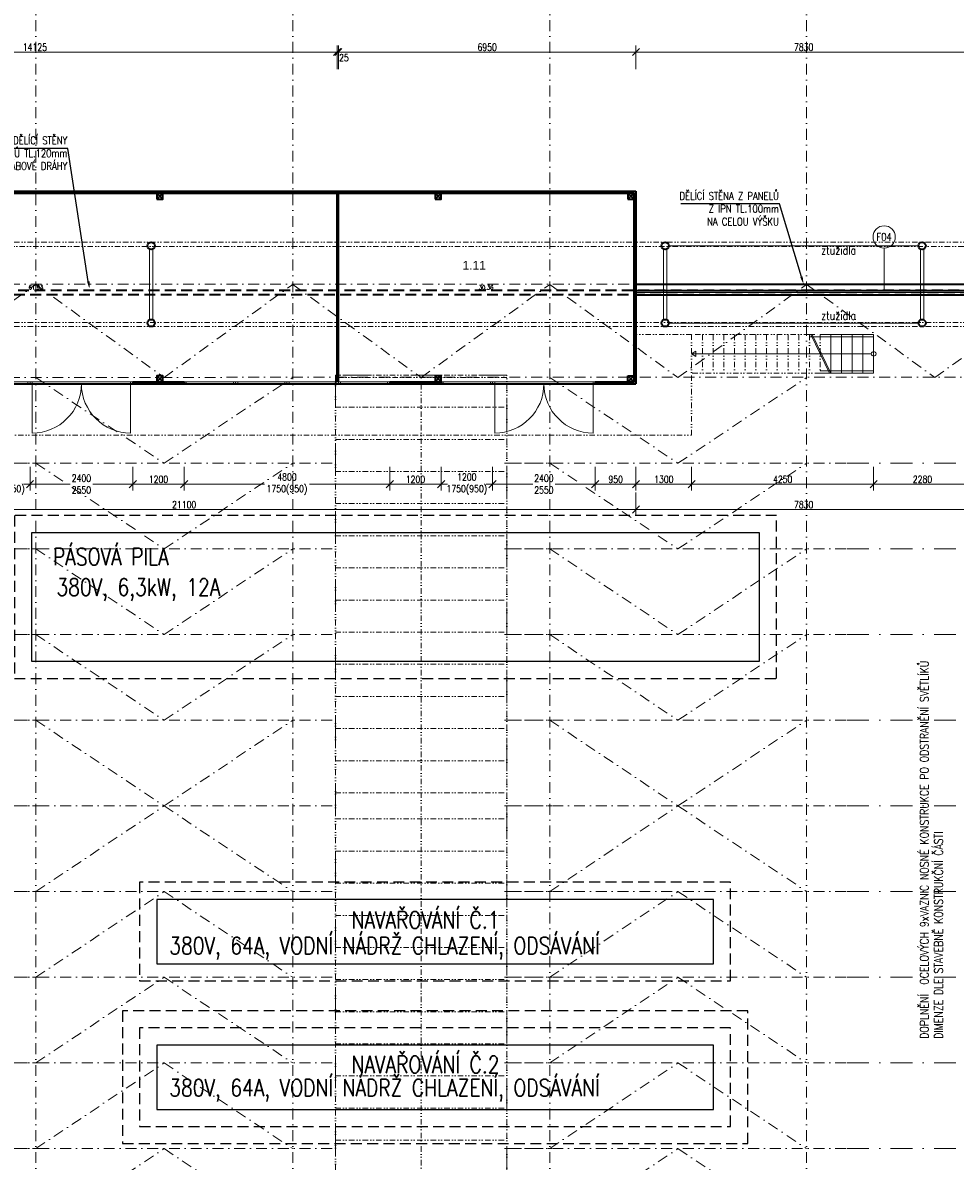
# Model space of a CAD drawing. Header units: millimetres. Extents: x -485339 to 350584, y -1189936 to 0.
# Tile 134 of 256: x -116184 to -94410, y -1037889 to -1011315. Entities that reach past the tile are written whole.
import ezdxf
from ezdxf import colors
from ezdxf.entities.mleader import LeaderData, LeaderLine
from ezdxf.enums import TextEntityAlignment as Align
from ezdxf.math import Vec2, Vec3

# ---------------------------------------------------------------- set-up
doc = ezdxf.new("R2010")
doc.units = ezdxf.units.MM
doc.header["$LTSCALE"] = 10
for name, pattern in [('DASHDOT', [25.4, 12.7, -6.35, 0, -6.35]), ('DĚLICÍ2', [15.875, 6.35, -3.175, 0, -3.175, 0, -3.175]), ('ČÁRKOVANÁ', [19.05, 12.7, -6.35]), ('ČÁRKOVANÁ2', [9.525, 6.35, -3.175])]:
    doc.linetypes.add(name, pattern=pattern)
doc.layers.get('Defpoints').update_dxf_attribs({"color": 201})
for name, color, linetype, lineweight in [('N_dveře', 10, 'Continuous', 18), ('N_popis', 10, 'Continuous', 18), ('N_světlíky', 250, 'DĚLICÍ2', 18), ('N_čáry_dělící stěna', 212, 'ČÁRKOVANÁ', 35), ('N_čáry_nad', 10, 'DĚLICÍ2', 18), ('N_čáry_obv.plášt', 212, 'Continuous', 18), ('N_čáry_obv.plášt_obrys', 212, 'Continuous', 35), ('St__otvory_dveře', 40, 'Continuous', 18), ('St_kóty', 132, 'Continuous', 18), ('St_otvory_okna', 40, 'Continuous', 18), ('St_plocha_místnosti', 250, 'Continuous', 18), ('St_sloupy_konstrukce haly', 5, 'Continuous', 35), ('St_sloupy_opláštění_půdorys', 25, 'Continuous', 35), ('St_čáry_nad', 250, 'DĚLICÍ2', 18), ('St_čáry_obrys', 5, 'Continuous', 35), ('St_čáry_osy', 250, 'DASHDOT', 18), ('St_čáry_plné', 250, 'Continuous', 18)]:
    doc.layers.add(name, color=color, linetype=linetype, lineweight=lineweight)
doc.layers.add('St_plocha_místn', color=140, linetype='Continuous', lineweight=18, plot=False)
for name, color, linetype in [('VYBAVENÍ', 222, 'Continuous'), ('VYBAVENÍ_POPIS', 222, 'Continuous'), ('VYBAVENÍ_POŽADAVKY', 200, 'Continuous')]:
    doc.layers.add(name, color=color, linetype=linetype)
doc.styles.add('Andy', font='arial.ttf')
doc.styles.get("Standard").update_dxf_attribs({"font": 'simplex.shx', "width": 0.8})
doc.linetypes.add('ZIGZAG', pattern='A,0.00254,-5.08,[131,ltypeshp.shx,S=5.08,R=0,X=-5.08,Y=0],-10.16,[131,ltypeshp.shx,S=5.08,R=180,X=5.08,Y=0],-5.08', length=20.32254)
doc.dimstyles.new('stavebníM100', dxfattribs={"dimtxt": 165, "dimasz": 170, "dimexe": 150, "dimexo": 100, "dimgap": 30, "dimtad": 1, "dimdec": 0, "dimtxsty": 'Standard', "dimblk": 'OBLIQUE', "dimcen": -2.5, "dimdle": 150, "dimclrd": 256, "dimclre": 256, "dimclrt": 256, "dimadec": 4, "dimazin": 0, "dimtfac": 1, "dimtdec": 0, "dimtmove": 2, "dimatfit": 3, "dimldrblk": 'OBLIQUE', "dimfxl": 400, "dimfxlon": 1, "dimlwd": -1, "dimlwe": -1, "dimarcsym": 0})

# ---------------------------------------------------------------- blocks, each defined once
blk = doc.blocks.new('G$CD8A98CDB')
at = {"layer": 'St_sloupy_konstrukce haly', "color": 250, "lineweight": 18, "ltscale": 2}
for points in [[(-825, 0), (825, 0)], [(-825, -80), (825, -80)]]:
    blk.add_lwpolyline(points, dxfattribs=at)
at = {"layer": 'St_sloupy_konstrukce haly', "ltscale": 2}
for centre in [(-900, -40), (900, -40)]:
    blk.add_circle(centre, 85, dxfattribs=at)
blk = doc.blocks.new('*U5511')
at = {"layer": 'St_čáry_osy', "ltscale": 2}
blk.add_lwpolyline([(-3000, -1000), (-4, 1000), (3000, -1000)], dxfattribs=at)
blk = doc.blocks.new('*U5510')
at = {"layer": 'St_čáry_osy', "ltscale": 2}
for p in [(12000, 8000), (24000, 8000), (12000, 6000), (24000, 6000), (12000, 4000), (24000, 4000), (12000, 2000), (24000, 2000), (12000, 0), (24000, 0)]:
    blk.add_blockref('*U5511', p, dxfattribs=at)
blk = doc.blocks.new('*U5513')
at = {"layer": 'St_čáry_osy', "ltscale": 2}
blk.add_lwpolyline([(-3000, -1000), (-4, 1000), (3000, -1000)], dxfattribs=at)
blk = doc.blocks.new('*U5512')
at = {"layer": 'St_čáry_osy', "ltscale": 2}
for p in [(12000, 8000), (24000, 8000), (12000, 6000), (24000, 6000), (12000, 4000), (24000, 4000), (12000, 2000), (24000, 2000), (12000, 0), (24000, 0)]:
    blk.add_blockref('*U5513', p, dxfattribs=at)
blk = doc.blocks.new('*U5515')
at = {"layer": 'St_čáry_osy', "ltscale": 2}
for points in [[(-3950, 8000), (3950, 8000)], [(7950, 8000), (9058, 8000)], [(-3950, 6000), (3950, 6000)], [(7950, 6000), (9058, 6000)], [(-3950, 4000), (3950, 4000)], [(7950, 4000), (9058, 4000)], [(-3950, 2000), (3950, 2000)], [(7950, 2000), (9058, 2000)], [(-3950, 0), (3950, 0)], [(7950, 0), (9058, 0)], [(-3950, -2000), (3950, -2000)], [(7950, -2000), (9058, -2000)], [(-3950, -4000), (3950, -4000)], [(7950, -4000), (9058, -4000)], [(-3950, -6000), (3950, -6000)], [(7950, -6000), (9058, -6000)], [(-3950, -8000), (3950, -8000)], [(7950, -8000), (9058, -8000)]]:
    blk.add_lwpolyline(points, dxfattribs=at)
blk = doc.blocks.new('*U5514')
at = {"layer": 'St_čáry_osy', "ltscale": 2}
for p in [(0, 0), (12000, 0), (24000, 0)]:
    blk.add_blockref('*U5515', p, dxfattribs=at)
blk = doc.blocks.new('G$C325A9F68')
at = {"layer": 'St_otvory_okna', "ltscale": 2}
for points in [[(0, 0), (1200, 0), (1200, 50), (0, 50)], [(0, 0), (50, 0), (50, 50), (0, 50)], [(1200, 0), (1150, 0), (1150, 50), (1200, 50)]]:
    blk.add_lwpolyline(points, close=True, dxfattribs=at)
blk = doc.blocks.new('G$C19647512')
at = {"layer": 'St__otvory_dveře', "ltscale": 2}
for points in [[(0, -50), (50, -50), (50, 0), (0, 0)], [(2350, -50), (2400, -50), (2400, 0), (2350, 0)]]:
    blk.add_lwpolyline(points, close=True, dxfattribs=at)
at = {"layer": 'St__otvory_dveře', "linetype": 'DĚLICÍ2', "ltscale": 2}
for points in [[(2350, 0), (50, 0)], [(2350, -50), (50, -50)]]:
    blk.add_lwpolyline(points, dxfattribs=at)
at = {"layer": 'St__otvory_dveře', "ltscale": 2}
for points in [[(50, -50), (50, -1200)], [(2350, -50), (2350, -1200)]]:
    blk.add_lwpolyline(points, dxfattribs=at)
for centre, start, end in [((50, -50), 270, 0), ((2350, -50), 180, 270)]:
    blk.add_arc(centre, 1150, start, end, dxfattribs=at)
blk = doc.blocks.new('G$C2F820337')
at = {"layer": 'St_sloupy_opláštění_půdorys', "ltscale": 2}
blk.add_lwpolyline([(-70, -70), (70, -70), (70, 70), (-70, 70)], close=True, dxfattribs=at)
for points in [[(-70, 70), (70, -70)], [(70, 70), (-70, -70)]]:
    blk.add_lwpolyline(points, dxfattribs=at)
blk = doc.blocks.new('G$CB69B1554')
at = {"layer": 'St_čáry_nad', "ltscale": 2}
for points in [[(0, -4500), (0, -5700), (21100, -5700), (22400, -5700), (22400, -3350), (21100, -3350)], [(25150, -3350), (22400, -3350)], [(22650, -3350), (22650, -4250)], [(22900, -3350), (22900, -4250)], [(23150, -3350), (23150, -4250)], [(23400, -3350), (23400, -4250)], [(23650, -3350), (23650, -4250)], [(23900, -3350), (23900, -4250)], [(24150, -3350), (24150, -4250)], [(24400, -3350), (24400, -4250)], [(24650, -3350), (24650, -4250)], [(24900, -3350), (24900, -4250)], [(25150, -3350), (25150, -4250)], [(25150, -3350), (25400, -3350), (25400, -4250)], [(25400, -4250), (22400, -4250)]]:
    blk.add_lwpolyline(points, dxfattribs=at)
at = {"layer": 'St_čáry_obrys', "ltscale": 2}
for points in [[(0, 0), (21100, 0)], [(21100, 0), (21100, -4500)], [(50, -50), (21050, -50)], [(14125, -4450), (14125, -50)], [(14150, -4450), (14150, -50)], [(21050, -50), (21050, -4450)], [(9350, -4450), (10550, -4450)], [(9350, -4450), (9350, -4500)], [(9350, -4500), (10550, -4500)], [(10550, -4450), (10550, -4500)], [(15350, -4450), (16550, -4450)], [(15350, -4450), (15350, -4500)], [(15350, -4500), (16550, -4500)], [(16550, -4450), (16550, -4500)], [(20150, -4450), (21050, -4450)], [(20150, -4450), (20150, -4500)], [(20150, -4500), (21100, -4500)]]:
    blk.add_lwpolyline(points, dxfattribs=at)
at = {"layer": 'St_čáry_plné', "ltscale": 2}
for points in [[(25150, -3400), (26650, -3400)], [(25617, -4250), (25181, -3350)], [(25650, -4250), (25215, -3350)], [(25400, -3350), (25650, -3350), (25650, -4250), (25400, -4250)], [(25650, -3350), (25900, -3350), (25900, -4250), (25650, -4250)], [(25900, -3350), (26150, -3350), (26150, -4250), (25900, -4250)], [(26150, -3350), (26400, -3350), (26400, -4250), (26150, -4250)], [(26400, -3350), (26650, -3350), (26650, -4250), (26150, -4250)], [(26595, -3800), (22400, -3800)], [(26650, -4200), (25400, -4200)]]:
    blk.add_lwpolyline(points, dxfattribs=at)
blk.add_lwpolyline([(22400, -3800), (22501, -3859), (22501, -3741)], close=True, dxfattribs=at)
blk.add_circle((26650, -3800), 54.6, dxfattribs=at)
at = {"layer": 'St__otvory_dveře', "ltscale": 2}
for p in [(6950, -4450), (17750, -4450)]:
    blk.add_blockref('G$C19647512', p, dxfattribs=at)
at = {"layer": 'St_otvory_okna', "ltscale": 2}
for p in [(5750, -4500), (10550, -4500), (11750, -4500), (12950, -4500), (14150, -4500), (16550, -4500)]:
    blk.add_blockref('G$C325A9F68', p, dxfattribs=at)
at = {"layer": 'St_sloupy_opláštění_půdorys', "ltscale": 2}
for p in [(9980, -120), (16480, -120), (20980, -120), (9980, -4380), (16480, -4380)]:
    blk.add_blockref('G$C2F820337', p, dxfattribs=at)
at = {"layer": 'St_sloupy_opláštění_půdorys', "ltscale": 2, "xscale": -1, "rotation": 180}
blk.add_blockref('G$C2F820337', (20980, -4380), dxfattribs=at)
blk = doc.blocks.new('_OBLIQUE')
at = {"color": 0, "linetype": 'ByBlock'}
blk.add_line((-0.5, -0.5), (0.5, 0.5), dxfattribs=at)
blk = doc.blocks.new('*D5846')
at = {"layer": 'Defpoints', "color": 0}
for p in [(-108840, -1011998), (-122965, -1013105), (-108840, -1013155)]:
    blk.add_point(p, dxfattribs=at)
at = {"layer": 'St_kóty'}
for p, q in [((-122965, -1012398), (-122965, -1011848)), ((-108840, -1012398), (-108840, -1011848)), ((-123115, -1011998), (-108690, -1011998))]:
    blk.add_line(p, q, dxfattribs=at)
at = {"layer": 'St_kóty', "linetype": 'ByBlock', "xscale": 170, "yscale": 170, "zscale": 170, "rotation": 180}
blk.add_blockref('_OBLIQUE', (-122965, -1011998), dxfattribs=at)
at = {"layer": 'St_kóty', "linetype": 'ByBlock', "xscale": 170, "yscale": 170, "zscale": 170}
blk.add_blockref('_OBLIQUE', (-108840, -1011998), dxfattribs=at)
at = {"layer": 'St_kóty', "insert": (-115902, -1011885), "char_height": 165, "attachment_point": 5}
blk.add_mtext('14125', dxfattribs=at)
blk = doc.blocks.new('*D5847')
at = {"layer": 'Defpoints', "color": 0}
for p in [(-108815, -1011998), (-108840, -1013155), (-108815, -1013155)]:
    blk.add_point(p, dxfattribs=at)
at = {"layer": 'St_kóty'}
for p, q in [((-108840, -1012398), (-108840, -1011848)), ((-108815, -1012398), (-108815, -1011848)), ((-108840, -1011998), (-109010, -1011998)), ((-108990, -1011998), (-108665, -1011998)), ((-108815, -1011998), (-108645, -1011998))]:
    blk.add_line(p, q, dxfattribs=at)
at = {"layer": 'St_kóty', "linetype": 'ByBlock', "xscale": 170, "yscale": 170, "zscale": 170}
blk.add_blockref('_OBLIQUE', (-108840, -1011998), dxfattribs=at)
at = {"layer": 'St_kóty', "linetype": 'ByBlock', "xscale": 170, "yscale": 170, "zscale": 170, "rotation": 180}
blk.add_blockref('_OBLIQUE', (-108815, -1011998), dxfattribs=at)
at = {"layer": 'St_kóty', "insert": (-108685, -1012131), "char_height": 165, "attachment_point": 5}
blk.add_mtext('25', dxfattribs=at)
blk = doc.blocks.new('*D5848')
at = {"layer": 'Defpoints', "color": 0}
for p in [(-101865, -1011998), (-108815, -1013155), (-101865, -1013105)]:
    blk.add_point(p, dxfattribs=at)
at = {"layer": 'St_kóty'}
for p, q in [((-108815, -1012398), (-108815, -1011848)), ((-101865, -1012398), (-101865, -1011848)), ((-108965, -1011998), (-101715, -1011998))]:
    blk.add_line(p, q, dxfattribs=at)
at = {"layer": 'St_kóty', "linetype": 'ByBlock', "xscale": 170, "yscale": 170, "zscale": 170, "rotation": 180}
blk.add_blockref('_OBLIQUE', (-108815, -1011998), dxfattribs=at)
at = {"layer": 'St_kóty', "linetype": 'ByBlock', "xscale": 170, "yscale": 170, "zscale": 170}
blk.add_blockref('_OBLIQUE', (-101865, -1011998), dxfattribs=at)
at = {"layer": 'St_kóty', "insert": (-105340, -1011885), "char_height": 165, "attachment_point": 5}
blk.add_mtext('6950', dxfattribs=at)
blk = doc.blocks.new('*D5855')
at = {"layer": 'Defpoints', "color": 0}
for p in [(-117215, -1019731), (-116015, -1019706), (-116015, -1022083)]:
    blk.add_point(p, dxfattribs=at)
at = {"layer": 'St_kóty'}
for p, q in [((-117215, -1021683), (-117215, -1022233)), ((-116015, -1021683), (-116015, -1022233)), ((-117365, -1022083), (-117138, -1022083)), ((-115865, -1022083), (-116091, -1022083))]:
    blk.add_line(p, q, dxfattribs=at)
at = {"layer": 'St_kóty', "linetype": 'ByBlock', "xscale": 170, "yscale": 170, "zscale": 170, "rotation": 180}
blk.add_blockref('_OBLIQUE', (-117215, -1022083), dxfattribs=at)
at = {"layer": 'St_kóty', "linetype": 'ByBlock', "xscale": 170, "yscale": 170, "zscale": 170}
blk.add_blockref('_OBLIQUE', (-116015, -1022083), dxfattribs=at)
at = {"layer": 'St_kóty', "insert": (-116615, -1022083), "char_height": 165, "attachment_point": 5}
blk.add_mtext('1200\\P1750(950)', dxfattribs=at)
blk = doc.blocks.new('*D5856')
at = {"layer": 'Defpoints', "color": 0}
for p in [(-116015, -1019706), (-113615, -1019706), (-113615, -1022083)]:
    blk.add_point(p, dxfattribs=at)
at = {"layer": 'St_kóty'}
for p, q in [((-116015, -1021683), (-116015, -1022233)), ((-113615, -1021683), (-113615, -1022233)), ((-116165, -1022083), (-115077, -1022083)), ((-113465, -1022083), (-114552, -1022083))]:
    blk.add_line(p, q, dxfattribs=at)
at = {"layer": 'St_kóty', "linetype": 'ByBlock', "xscale": 170, "yscale": 170, "zscale": 170, "rotation": 180}
blk.add_blockref('_OBLIQUE', (-116015, -1022083), dxfattribs=at)
at = {"layer": 'St_kóty', "linetype": 'ByBlock', "xscale": 170, "yscale": 170, "zscale": 170}
blk.add_blockref('_OBLIQUE', (-113615, -1022083), dxfattribs=at)
at = {"layer": 'St_kóty', "insert": (-114815, -1022083), "char_height": 165, "attachment_point": 5}
blk.add_mtext('2400\\P2550', dxfattribs=at)
blk = doc.blocks.new('*D5857')
at = {"layer": 'Defpoints', "color": 0}
for p in [(-113615, -1019706), (-112415, -1019706), (-112415, -1022083)]:
    blk.add_point(p, dxfattribs=at)
at = {"layer": 'St_kóty'}
for p, q in [((-113615, -1021683), (-113615, -1022233)), ((-112415, -1021683), (-112415, -1022233)), ((-113765, -1022083), (-112265, -1022083))]:
    blk.add_line(p, q, dxfattribs=at)
at = {"layer": 'St_kóty', "linetype": 'ByBlock', "xscale": 170, "yscale": 170, "zscale": 170, "rotation": 180}
blk.add_blockref('_OBLIQUE', (-113615, -1022083), dxfattribs=at)
at = {"layer": 'St_kóty', "linetype": 'ByBlock', "xscale": 170, "yscale": 170, "zscale": 170}
blk.add_blockref('_OBLIQUE', (-112415, -1022083), dxfattribs=at)
at = {"layer": 'St_kóty', "insert": (-113015, -1021970), "char_height": 165, "attachment_point": 5}
blk.add_mtext('1200', dxfattribs=at)
blk = doc.blocks.new('*D5858')
at = {"layer": 'Defpoints', "color": 0}
for p in [(-112415, -1019706), (-107615, -1019706), (-107615, -1022083)]:
    blk.add_point(p, dxfattribs=at)
at = {"layer": 'St_kóty'}
for p, q in [((-112415, -1021683), (-112415, -1022233)), ((-107615, -1021683), (-107615, -1022233)), ((-112565, -1022083), (-110538, -1022083)), ((-107465, -1022083), (-109491, -1022083))]:
    blk.add_line(p, q, dxfattribs=at)
at = {"layer": 'St_kóty', "linetype": 'ByBlock', "xscale": 170, "yscale": 170, "zscale": 170, "rotation": 180}
blk.add_blockref('_OBLIQUE', (-112415, -1022083), dxfattribs=at)
at = {"layer": 'St_kóty', "linetype": 'ByBlock', "xscale": 170, "yscale": 170, "zscale": 170}
blk.add_blockref('_OBLIQUE', (-107615, -1022083), dxfattribs=at)
at = {"layer": 'St_kóty', "insert": (-110015, -1022083), "char_height": 165, "attachment_point": 5}
blk.add_mtext('4800\\P1750(950)', dxfattribs=at)
blk = doc.blocks.new('*D5859')
at = {"layer": 'Defpoints', "color": 0}
for p in [(-107615, -1019706), (-106415, -1019706), (-106415, -1022083)]:
    blk.add_point(p, dxfattribs=at)
at = {"layer": 'St_kóty'}
for p, q in [((-107615, -1021683), (-107615, -1022233)), ((-106415, -1021683), (-106415, -1022233)), ((-107765, -1022083), (-106265, -1022083))]:
    blk.add_line(p, q, dxfattribs=at)
at = {"layer": 'St_kóty', "linetype": 'ByBlock', "xscale": 170, "yscale": 170, "zscale": 170, "rotation": 180}
blk.add_blockref('_OBLIQUE', (-107615, -1022083), dxfattribs=at)
at = {"layer": 'St_kóty', "linetype": 'ByBlock', "xscale": 170, "yscale": 170, "zscale": 170}
blk.add_blockref('_OBLIQUE', (-106415, -1022083), dxfattribs=at)
at = {"layer": 'St_kóty', "insert": (-107015, -1021970), "char_height": 165, "attachment_point": 5}
blk.add_mtext('1200', dxfattribs=at)
blk = doc.blocks.new('*D5860')
at = {"layer": 'Defpoints', "color": 0}
for p in [(-106415, -1019706), (-105215, -1019706), (-105215, -1022083)]:
    blk.add_point(p, dxfattribs=at)
at = {"layer": 'St_kóty'}
for p, q in [((-106415, -1021683), (-106415, -1022233)), ((-105215, -1021683), (-105215, -1022233)), ((-106565, -1022083), (-106338, -1022083)), ((-105065, -1022083), (-105291, -1022083))]:
    blk.add_line(p, q, dxfattribs=at)
at = {"layer": 'St_kóty', "linetype": 'ByBlock', "xscale": 170, "yscale": 170, "zscale": 170, "rotation": 180}
blk.add_blockref('_OBLIQUE', (-106415, -1022083), dxfattribs=at)
at = {"layer": 'St_kóty', "linetype": 'ByBlock', "xscale": 170, "yscale": 170, "zscale": 170}
blk.add_blockref('_OBLIQUE', (-105215, -1022083), dxfattribs=at)
at = {"layer": 'St_kóty', "insert": (-105815, -1022083), "char_height": 165, "attachment_point": 5}
blk.add_mtext('1200\\P1750(950)', dxfattribs=at)
blk = doc.blocks.new('*D5861')
at = {"layer": 'Defpoints', "color": 0}
for p in [(-105215, -1019706), (-102815, -1019706), (-102815, -1022083)]:
    blk.add_point(p, dxfattribs=at)
at = {"layer": 'St_kóty'}
for p, q in [((-105215, -1021683), (-105215, -1022233)), ((-102815, -1021683), (-102815, -1022233)), ((-105365, -1022083), (-104277, -1022083)), ((-102665, -1022083), (-103752, -1022083))]:
    blk.add_line(p, q, dxfattribs=at)
at = {"layer": 'St_kóty', "linetype": 'ByBlock', "xscale": 170, "yscale": 170, "zscale": 170, "rotation": 180}
blk.add_blockref('_OBLIQUE', (-105215, -1022083), dxfattribs=at)
at = {"layer": 'St_kóty', "linetype": 'ByBlock', "xscale": 170, "yscale": 170, "zscale": 170}
blk.add_blockref('_OBLIQUE', (-102815, -1022083), dxfattribs=at)
at = {"layer": 'St_kóty', "insert": (-104015, -1022083), "char_height": 165, "attachment_point": 5}
blk.add_mtext('2400\\P2550', dxfattribs=at)
blk = doc.blocks.new('*D5862')
at = {"layer": 'Defpoints', "color": 0}
for p in [(-102815, -1019706), (-101865, -1019731), (-101865, -1022083)]:
    blk.add_point(p, dxfattribs=at)
at = {"layer": 'St_kóty'}
for p, q in [((-102815, -1021683), (-102815, -1022233)), ((-101865, -1021683), (-101865, -1022233)), ((-102965, -1022083), (-101715, -1022083))]:
    blk.add_line(p, q, dxfattribs=at)
at = {"layer": 'St_kóty', "linetype": 'ByBlock', "xscale": 170, "yscale": 170, "zscale": 170, "rotation": 180}
blk.add_blockref('_OBLIQUE', (-102815, -1022083), dxfattribs=at)
at = {"layer": 'St_kóty', "linetype": 'ByBlock', "xscale": 170, "yscale": 170, "zscale": 170}
blk.add_blockref('_OBLIQUE', (-101865, -1022083), dxfattribs=at)
at = {"layer": 'St_kóty', "insert": (-102340, -1021970), "char_height": 165, "attachment_point": 5}
blk.add_mtext('950', dxfattribs=at)
blk = doc.blocks.new('*D5863')
at = {"layer": 'Defpoints', "color": 0}
for p in [(-122965, -1019731), (-101865, -1019731), (-101865, -1022677)]:
    blk.add_point(p, dxfattribs=at)
at = {"layer": 'St_kóty'}
for p, q in [((-122965, -1022277), (-122965, -1022827)), ((-101865, -1022277), (-101865, -1022827)), ((-123115, -1022677), (-101715, -1022677))]:
    blk.add_line(p, q, dxfattribs=at)
at = {"layer": 'St_kóty', "linetype": 'ByBlock', "xscale": 170, "yscale": 170, "zscale": 170, "rotation": 180}
blk.add_blockref('_OBLIQUE', (-122965, -1022677), dxfattribs=at)
at = {"layer": 'St_kóty', "linetype": 'ByBlock', "xscale": 170, "yscale": 170, "zscale": 170}
blk.add_blockref('_OBLIQUE', (-101865, -1022677), dxfattribs=at)
at = {"layer": 'St_kóty', "insert": (-112415, -1022564), "char_height": 165, "attachment_point": 5}
blk.add_mtext('21100', dxfattribs=at)
blk = doc.blocks.new('*D5864')
at = {"layer": 'Defpoints', "color": 0}
for p in [(-101865, -1019731), (-100565, -1020931), (-100565, -1022083)]:
    blk.add_point(p, dxfattribs=at)
at = {"layer": 'St_kóty'}
for p, q in [((-101865, -1021683), (-101865, -1022233)), ((-100565, -1021683), (-100565, -1022233)), ((-102015, -1022083), (-100415, -1022083))]:
    blk.add_line(p, q, dxfattribs=at)
at = {"layer": 'St_kóty', "linetype": 'ByBlock', "xscale": 170, "yscale": 170, "zscale": 170, "rotation": 180}
blk.add_blockref('_OBLIQUE', (-101865, -1022083), dxfattribs=at)
at = {"layer": 'St_kóty', "linetype": 'ByBlock', "xscale": 170, "yscale": 170, "zscale": 170}
blk.add_blockref('_OBLIQUE', (-100565, -1022083), dxfattribs=at)
at = {"layer": 'St_kóty', "insert": (-101215, -1021970), "char_height": 165, "attachment_point": 5}
blk.add_mtext('1300', dxfattribs=at)
blk = doc.blocks.new('*D5865')
at = {"layer": 'Defpoints', "color": 0}
for p in [(-96315, -1019481), (-100565, -1020931), (-96315, -1022083)]:
    blk.add_point(p, dxfattribs=at)
at = {"layer": 'St_kóty'}
for p, q in [((-100565, -1021683), (-100565, -1022233)), ((-96315, -1021683), (-96315, -1022233)), ((-100715, -1022083), (-96165, -1022083))]:
    blk.add_line(p, q, dxfattribs=at)
at = {"layer": 'St_kóty', "linetype": 'ByBlock', "xscale": 170, "yscale": 170, "zscale": 170, "rotation": 180}
blk.add_blockref('_OBLIQUE', (-100565, -1022083), dxfattribs=at)
at = {"layer": 'St_kóty', "linetype": 'ByBlock', "xscale": 170, "yscale": 170, "zscale": 170}
blk.add_blockref('_OBLIQUE', (-96315, -1022083), dxfattribs=at)
at = {"layer": 'St_kóty', "insert": (-98440, -1021970), "char_height": 165, "attachment_point": 5}
blk.add_mtext('4250', dxfattribs=at)
blk = doc.blocks.new('*D5867')
at = {"layer": 'Defpoints', "color": 0}
for p in [(-101865, -1019731), (-94035, -1019731), (-94035, -1022677)]:
    blk.add_point(p, dxfattribs=at)
at = {"layer": 'St_kóty'}
for p, q in [((-101865, -1022277), (-101865, -1022827)), ((-94035, -1022277), (-94035, -1022827)), ((-102015, -1022677), (-93885, -1022677))]:
    blk.add_line(p, q, dxfattribs=at)
at = {"layer": 'St_kóty', "linetype": 'ByBlock', "xscale": 170, "yscale": 170, "zscale": 170, "rotation": 180}
blk.add_blockref('_OBLIQUE', (-101865, -1022677), dxfattribs=at)
at = {"layer": 'St_kóty', "linetype": 'ByBlock', "xscale": 170, "yscale": 170, "zscale": 170}
blk.add_blockref('_OBLIQUE', (-94035, -1022677), dxfattribs=at)
at = {"layer": 'St_kóty', "insert": (-97950, -1022564), "char_height": 165, "attachment_point": 5}
blk.add_mtext('7830', dxfattribs=at)
blk = doc.blocks.new('*D5904')
at = {"layer": 'Defpoints', "color": 0}
for p in [(-96315, -1019481), (-94035, -1019731), (-94035, -1022083)]:
    blk.add_point(p, dxfattribs=at)
at = {"layer": 'St_kóty'}
for p, q in [((-96315, -1021683), (-96315, -1022233)), ((-94035, -1021683), (-94035, -1022233)), ((-96465, -1022083), (-93885, -1022083))]:
    blk.add_line(p, q, dxfattribs=at)
at = {"layer": 'St_kóty', "linetype": 'ByBlock', "xscale": 170, "yscale": 170, "zscale": 170, "rotation": 180}
blk.add_blockref('_OBLIQUE', (-96315, -1022083), dxfattribs=at)
at = {"layer": 'St_kóty', "linetype": 'ByBlock', "xscale": 170, "yscale": 170, "zscale": 170}
blk.add_blockref('_OBLIQUE', (-94035, -1022083), dxfattribs=at)
at = {"layer": 'St_kóty', "insert": (-95175, -1021970), "char_height": 165, "attachment_point": 5}
blk.add_mtext('2280', dxfattribs=at)
blk = doc.blocks.new('*D5907')
at = {"layer": 'Defpoints', "color": 0}
for p in [(-94035, -1011998), (-101865, -1013105), (-94035, -1013105)]:
    blk.add_point(p, dxfattribs=at)
at = {"layer": 'St_kóty'}
for p, q in [((-101865, -1012398), (-101865, -1011848)), ((-94035, -1012398), (-94035, -1011848)), ((-102015, -1011998), (-93885, -1011998))]:
    blk.add_line(p, q, dxfattribs=at)
at = {"layer": 'St_kóty', "linetype": 'ByBlock', "xscale": 170, "yscale": 170, "zscale": 170, "rotation": 180}
blk.add_blockref('_OBLIQUE', (-101865, -1011998), dxfattribs=at)
at = {"layer": 'St_kóty', "linetype": 'ByBlock', "xscale": 170, "yscale": 170, "zscale": 170}
blk.add_blockref('_OBLIQUE', (-94035, -1011998), dxfattribs=at)
at = {"layer": 'St_kóty', "insert": (-97950, -1011885), "char_height": 165, "attachment_point": 5}
blk.add_mtext('7830', dxfattribs=at)
blk = doc.blocks.new('G$CF626FB6D')
at = {"layer": 'N_čáry_nad', "linetype": 'ByBlock', "ltscale": 2}
for p, q in [((-4050, 0), (-4050, -36237.5)), ((-50, -36237.5), (-50, 0)), ((-50, -55), (-4050, -55))]:
    blk.add_line(p, q, dxfattribs=at)
for points in [[(-4050, 0), (-50, 0)], [(-2050, -36237.5), (-2050, -55)], [(-4050, -750), (-50, -750)], [(-4050, -1500), (-50, -1500)], [(-4050, -2250), (-50, -2250)], [(-4050, -3000), (-50, -3000)], [(-4050, -3750), (-50, -3750)], [(-4050, -4500), (-50, -4500)], [(-4050, -5250), (-50, -5250)], [(-4050, -6000), (-50, -6000)], [(-4050, -6750), (-50, -6750)], [(-4050, -7500), (-50, -7500)], [(-4050, -8250), (-50, -8250)], [(-4050, -9000), (-50, -9000)], [(-4050, -9750), (-50, -9750)], [(-4050, -10360), (-50, -10360)], [(-4050, -11110), (-50, -11110)], [(-4050, -11860), (-50, -11860)], [(-4050, -12610), (-50, -12610)], [(-4050, -13360), (-50, -13360)], [(-4050, -14110), (-50, -14110)], [(-4050, -14860), (-50, -14860)], [(-4050, -15610), (-50, -15610)], [(-4050, -16360), (-50, -16360)], [(-4050, -17110), (-50, -17110)], [(-4050, -17860), (-50, -17860)]]:
    blk.add_lwpolyline(points, dxfattribs=at)
blk = doc.blocks.new('*U8192')
at = {"layer": 'N_čáry_nad', "linetype": 'DASHDOT', "lineweight": 18, "ltscale": 4}
blk.add_lwpolyline([(-2050, 0), (2050, 0)], dxfattribs=at)
blk = doc.blocks.new('*U8191')
at = {"layer": 'N_čáry_nad', "lineweight": 18}
for p in [(0, 0), (0, -2000), (0, -4000), (0, -6000), (0, -8000), (0, -10000), (0, -12000), (0, -14000)]:
    blk.add_blockref('*U8192', p, dxfattribs=at)
at = {"layer": 'St_čáry_osy', "ltscale": 2}
blk.add_blockref('*U8192', (0, -16000), dxfattribs=at)

msp = doc.modelspace()

# ---------------------------------------------------------------- linework, layer by layer
at = {"layer": 'N_popis'}
msp.add_lwpolyline([(-96070.4, -1016573.7), (-96070.4, -1017560.3)], dxfattribs=at)
msp.add_circle((-96070.4, -1016313.8), 259.9, dxfattribs=at)
at = {"layer": 'N_světlíky', "lineweight": 18, "ltscale": 10}
msp.add_lwpolyline([(-108884.2, -1055777.6), (-104884.2, -1055777.6), (-104884.2, -1019539.2), (-108884.2, -1019539.2)], close=True, dxfattribs=at)
at = {"layer": 'N_čáry_dělící stěna', "ltscale": 2}
for points in [[(-59269.9, -1017562.9), (-125269.9, -1017562.9)], [(-59369.9, -1017662.9), (-125269.9, -1017662.9)]]:
    msp.add_lwpolyline(points, dxfattribs=at)
at = {"layer": 'N_čáry_obv.plášt', "linetype": 'ZIGZAG', "ltscale": 0.8}
msp.add_lwpolyline([(-101864.9, -1017612.9), (-94034.9, -1017612.9)], dxfattribs=at)
at = {"layer": 'N_čáry_obv.plášt_obrys'}
for points in [[(-101864.9, -1017562.9), (-94034.9, -1017562.9)], [(-101864.9, -1017662.9), (-94034.9, -1017662.9)]]:
    msp.add_lwpolyline(points, dxfattribs=at)
at = {"layer": 'St_plocha_místn'}
msp.add_lwpolyline([(-43925.2, -992922.8), (-140154.9, -992922.8), (-140154.9, -996437.6), (-140044.9, -996437.6), (-140044.9, -996647.6), (-140154.9, -996647.6), (-140149.9, -1002677.6), (-140044.9, -1002677.6), (-140044.9, -1002887.6), (-140254.9, -1002887.6), (-140254.9, -1007957.6), (-140044.9, -1007957.6), (-140044.9, -1008167.6), (-140154.9, -1008167.6), (-140154.9, -1014197.6), (-140044.9, -1014197.6), (-140044.9, -1014407.6), (-140154.9, -1014407.6), (-140154.5, -1017422.6), (-122964.9, -1017420.4), (-122964.9, -1015231.2), (-101864.9, -1015242.9), (-101865.2, -1017417.5), (-94034.9, -1017416.5)], dxfattribs=at)
for points in [[(-122914.9, -1019692.9), (-108839.9, -1019692.9), (-108839.9, -1015292.9), (-122914.9, -1015292.9)], [(-108814.9, -1015292.9), (-101914.9, -1015292.9), (-101914.9, -1019692.9), (-108814.9, -1019692.9)]]:
    msp.add_lwpolyline(points, close=True, dxfattribs=at)
at = {"layer": 'St_čáry_nad', "ltscale": 2}
for points in [[(-43825.2, -1016437.6), (-139879.9, -1016437.6)], [(-46557.7, -1016537.6), (-139879.9, -1016537.6)], [(-43825.2, -1018307.6), (-139879.9, -1018307.6)], [(-43825.2, -1018407.6), (-139879.9, -1018407.6)]]:
    msp.add_lwpolyline(points, dxfattribs=at)
at = {"layer": 'St_čáry_obrys'}
for p, q in [((-101864.9, -1019742.9), (-101865.2, -1017417.5)), ((-101865.2, -1017417.5), (-94034.9, -1017417.5)), ((-122964.9, -1019742.9), (-101864.9, -1019742.9))]:
    msp.add_line(p, q, dxfattribs=at)
at = {"layer": 'St_čáry_osy', "ltscale": 2}
for points in [[(-115879.9, -1059777.6), (-115879.9, -992785.6)], [(-109879.9, -1059777.6), (-109879.9, -992785.6)], [(-103879.9, -1059777.6), (-103879.9, -992785.6)], [(-97879.9, -1059777.6), (-97879.9, -992785.6)], [(-139879.9, -1017422.6), (-43825.2, -1017409.8)], [(-121879.9, -1017422.6), (-118884.2, -1019595.1), (-115879.9, -1017422.6)], [(-115879.9, -1017422.6), (-112884.2, -1019595.1), (-109879.9, -1017422.6)], [(-109879.9, -1017422.6), (-106884.2, -1019595.1), (-103879.9, -1017422.6)], [(-103879.9, -1017422.6), (-100884.2, -1019595.1), (-97879.9, -1017422.6)], [(-97879.9, -1017422.6), (-94884.2, -1019595.1), (-91879.9, -1017422.6)], [(-139879.9, -1019595.1), (-43825.2, -1019582.3)]]:
    msp.add_lwpolyline(points, dxfattribs=at)
at = {"layer": 'St_čáry_plné', "ltscale": 2}
for points in [[(-101099.9, -1016524), (-95269.9, -1016524)], [(-101099.9, -1018324), (-95269.9, -1018324)]]:
    msp.add_lwpolyline(points, dxfattribs=at)
at = {"layer": 'VYBAVENÍ', "linetype": 'ČÁRKOVANÁ2', "ltscale": 4}
for points in [[(-116380.1, -1022819.8), (-116380.1, -1026619.8), (-98580.1, -1026619.8), (-98580.1, -1022819.8)], [(-113455.6, -1033678.1), (-99655.6, -1033678.1), (-99655.6, -1031378.1), (-113455.6, -1031378.1)], [(-113855.6, -1037478.1), (-99255.6, -1037478.1), (-99255.6, -1034378.1), (-113855.6, -1034378.1)], [(-113455.6, -1037078.1), (-99655.6, -1037078.1), (-99655.6, -1034778.1), (-113455.6, -1034778.1)]]:
    msp.add_lwpolyline(points, close=True, dxfattribs=at)
at = {"layer": 'VYBAVENÍ'}
for points in [[(-115980.1, -1023219.8), (-115980.1, -1026219.8), (-98980.1, -1026219.8), (-98980.1, -1023219.8)], [(-113055.6, -1033278.1), (-100055.6, -1033278.1), (-100055.6, -1031778.1), (-113055.6, -1031778.1)], [(-113055.6, -1036678.1), (-100055.6, -1036678.1), (-100055.6, -1035178.1), (-113055.6, -1035178.1)]]:
    msp.add_lwpolyline(points, close=True, dxfattribs=at)

# ---------------------------------------------------------------- block references
at = {"layer": 'N_dveře', "ltscale": 2}
msp.add_blockref('G$CB69B1554', (-122964.9, -1015242.9), dxfattribs=at)
at = {"layer": 'N_čáry_nad', "lineweight": 18}
for name, p in [('G$CF626FB6D', (-104834.2, -1019539.2)), ('*U8191', (-94884.2, -1021595.1))]:
    msp.add_blockref(name, p, dxfattribs=at)
at = {"layer": 'St_sloupy_konstrukce haly', "ltscale": 2, "rotation": 90}
for p in [(-113224.9, -1017422.6), (-101224.9, -1017422.6), (-95224.9, -1017422.6)]:
    msp.add_blockref('G$CD8A98CDB', p, dxfattribs=at)
at = {"layer": 'St_čáry_osy', "ltscale": 2, "xscale": -1, "rotation": 180}
msp.add_blockref('*U5512', (-124879.9, -1020595.1), dxfattribs=at)
at = {"layer": 'St_čáry_osy', "ltscale": 2}
for name, p in [('*U5514', (-124884.2, -1029595.1)), ('*U5510', (-124879.9, -1038595.1))]:
    msp.add_blockref(name, p, dxfattribs=at)

# ---------------------------------------------------------------- texts
at = {"layer": 'N_popis', "width": 0.8}
msp.add_text('F04', height=180, dxfattribs=at).set_placement((-96070.4, -1016313.8), align=Align.MIDDLE_CENTER)
at = {"layer": 'N_popis', "char_height": 200, "width": 20736.512, "attachment_point": 1, "rotation": 90}
for s, insert in [('DOPLNĚNÍ  OCELOVÝCH 9xVAZNIC NOSNÉ KONSTRUKCE PO ODSTRANĚNÍ SVĚTLÍKŮ\\PDIMENZE DLE STAVEBNĚ KONSTRUKČNÍ ČÁSTI', (-95232.6, -1035031.3)), ('NOVÝ OBLOUKOVÝ STŘEŠNÍ SVĚTLÍK PEVNÉ HLINÍKOVÉ KONSTRUKCE\\PVČETNĚ SAMONOSNÉ ZATEPLENÉ SVĚTLÍKOVÉ KOSNTRUKCE, ŠÍŘKY 100mm\\PVČETNĚ OPŮECHOVÁNÍ OBRUBY\\PZASKLENÍ POLYKARBONÁTEM TL.25mm BARVA OPÁL\\PSTÁVAJÍCÍ NOSNÁ VÝMĚNA MUSÍ BÝT KONTROLOVÁNA STATIKEM, PŘÍPADNĚ MUSÍ PŘIZVANÝ STATIK ANVRHNOUT VÝMĚNU ZA NOVÉ\\PKOSNTRUKCE SVĚTLÍKŮ MUSÍ BÝT UMÍSTĚNA NAD VAZNÍKY ČI VÝMĚNOU PO CELÉM OBVODĚ', (-107958.8, -1054476.2))]:
    msp.add_mtext(s, dxfattribs=dict(at, insert=insert))
at = {"layer": 'St_plocha_místn', "width": 0.8}
for s, p in [('61.93', (-115877.4, -1017492.9)), ('30.36', (-105364.9, -1017492.9))]:
    msp.add_text(s, height=100, dxfattribs=at).set_placement(p, align=Align.MIDDLE_CENTER)
at = {"layer": 'St_plocha_místnosti', "ltscale": 2, "style": 'Andy'}
msp.add_text('1.11', height=200, dxfattribs=at).set_placement((-105915.3, -1017075.3))
at = {"layer": 'St_čáry_plné', "ltscale": 2, "width": 0.8}
for p in [(-97540.7, -1016727.8), (-97540.7, -1018251.4)]:
    msp.add_text('ztužidla', height=200, dxfattribs=at).set_placement(p)
at = {"layer": 'VYBAVENÍ_POPIS', "width": 0.8}
for s, p in [('PÁSOVÁ PILA', (-115478.5, -1023978.6)), ('NAVAŘOVÁNÍ Č.1', (-108508.2, -1032457.8)), ('NAVAŘOVÁNÍ Č.2', (-108508.2, -1035831.2))]:
    msp.add_text(s, height=400, dxfattribs=at).set_placement(p)
at = {"layer": 'VYBAVENÍ_POŽADAVKY', "width": 0.8}
for s, p in [('380V, 6,3kW, 12A', (-115397.3, -1024687.7)), ('380V, 64A, VODNÍ NÁDRŽ CHLAZENÍ, ODSÁVÁNÍ', (-112763.9, -1033055.9)), ('380V, 64A, VODNÍ NÁDRŽ CHLAZENÍ, ODSÁVÁNÍ', (-112763.9, -1036374))]:
    msp.add_text(s, height=400, dxfattribs=at).set_placement(p)

# ---------------------------------------------------------------- dimensions: what is measured, and where the dimension line sits
at = {"layer": 'St_kóty'}
for base, p1, p2, picture, middle in [((-108839.9, -1011998), (-122964.9, -1013105), (-108839.9, -1013155), '*D5846', (-115902.4, -1011885.5)), ((-101864.9, -1011998), (-108814.9, -1013155), (-101864.9, -1013105), '*D5848', (-105339.9, -1011885.5)), ((-94034.9, -1011998), (-101864.9, -1013105), (-94034.9, -1013105), '*D5907', (-97949.9, -1011885.5)), ((-96314.9, -1022082.8), (-100564.9, -1020931.2), (-96314.9, -1019481.2), '*D5865', (-98439.9, -1021970.3)), ((-94034.9, -1022082.8), (-96314.9, -1019481.2), (-94034.9, -1019731.2), '*D5904', (-95174.9, -1021970.3)), ((-101864.9, -1022676.8), (-122964.9, -1019731.2), (-101864.9, -1019731.2), '*D5863', (-112414.9, -1022564.3)), ((-112414.9, -1022082.8), (-113614.9, -1019706.2), (-112414.9, -1019706.2), '*D5857', (-113014.9, -1021970.3)), ((-106414.9, -1022082.8), (-107614.9, -1019706.2), (-106414.9, -1019706.2), '*D5859', (-107014.9, -1021970.3)), ((-101864.9, -1022082.8), (-102814.9, -1019706.2), (-101864.9, -1019731.2), '*D5862', (-102339.9, -1021970.3)), ((-100564.9, -1022082.8), (-101864.9, -1019731.2), (-100564.9, -1020931.2), '*D5864', (-101214.9, -1021970.3)), ((-94034.9, -1022676.8), (-101864.9, -1019731.2), (-94034.9, -1019731.2), '*D5867', (-97949.9, -1022564.3))]:
    dim = msp.add_linear_dim(base=base, p1=p1, p2=p2, dimstyle='stavebníM100', dxfattribs=at)
    dim.commit()
    dim.dimension.update_dxf_attribs({"geometry": picture, "text_midpoint": middle})
dim = msp.add_linear_dim(base=(-108814.9, -1011998), p1=(-108839.9, -1013155), p2=(-108814.9, -1013155), dimstyle='stavebníM100', dxfattribs=at)
dim.commit()
dim.dimension.update_dxf_attribs({"geometry": '*D5847', "text_midpoint": (-108685.3, -1012131.2), "dimtype": 160})
for base, p1, p2, text, picture, middle in [((-116014.9, -1022082.8), (-117214.9, -1019731.2), (-116014.9, -1019706.2), '<>\\P1750(950)', '*D5855', (-116614.9, -1022082.8)), ((-113614.9, -1022082.8), (-116014.9, -1019706.2), (-113614.9, -1019706.2), '<>\\P2550', '*D5856', (-114814.9, -1022082.8)), ((-107614.9, -1022082.8), (-112414.9, -1019706.2), (-107614.9, -1019706.2), '<>\\P1750(950)', '*D5858', (-110014.9, -1022082.8)), ((-105214.9, -1022082.8), (-106414.9, -1019706.2), (-105214.9, -1019706.2), '<>\\P1750(950)', '*D5860', (-105814.9, -1022082.8)), ((-102814.9, -1022082.8), (-105214.9, -1019706.2), (-102814.9, -1019706.2), '<>\\P2550', '*D5861', (-104014.9, -1022082.8))]:
    dim = msp.add_linear_dim(base=base, p1=p1, p2=p2, text=text, dimstyle='stavebníM100', override={"dimtxsty": 'Standard'}, dxfattribs=at)
    dim.commit()
    dim.dimension.update_dxf_attribs({"geometry": picture, "text_midpoint": middle, "dimtype": 160})

# ---------------------------------------------------------------- leaders
at = {"layer": 'N_popis'}
ml = msp.add_multileader_mtext('Standard', dxfattribs=at)
ml.set_content('NAZNAČENÉ UMÍSTĚNÍ DĚLÍCÍ STĚNY \\PZ IPN PANELŮ TL.120mm\\PNAD PŘÍSTAVKY A NAD ÚROVNÍ JEŘÁBOVÉ DRÁHY  ')
ml.set_leader_properties()
ml.build(insert=Vec2(0, 0))
ml.multileader.update_dxf_attribs({"text_left_attachment_type": 6, "text_right_attachment_type": 6, "arrow_head_size": 180})
ctx = ml.context
ctx.base_point, ctx.char_height, ctx.arrow_head_size, ctx.plane_origin = Vec3(-120727.5, -1014247.2), 180, 180, Vec3(-114355.5, -1013282.8)
ctx.left_attachment, ctx.right_attachment, ctx.text_align_type = 6, 6, 2
notes = []
notes.append((ctx, [(0, (1, 1, 0), (-115133.8, -1014247.2), (-1, 0), 8, [(0, [(-114626.5, -1017529.8)], 0, [])])]))
ctx.mtext.insert, ctx.mtext.alignment, ctx.mtext.flow_direction = Vec3(-115143.8, -1013969.5), 3, 5
ml = msp.add_multileader_mtext('Standard', dxfattribs=at)
ml.set_content('DĚLÍCÍ STĚNA Z PANELŮ\\PZ IPN TL.100mm \\PNA CELOU VÝŠKU')
ml.set_leader_properties()
ml.build(insert=Vec2(0, 0))
ml.multileader.update_dxf_attribs({"text_left_attachment_type": 6, "text_right_attachment_type": 6, "arrow_head_size": 180})
ctx = ml.context
ctx.base_point, ctx.char_height, ctx.arrow_head_size, ctx.plane_origin = Vec3(-101182.7, -1015544.5), 180, 180, Vec3(-97738.7, -1014580.1)
ctx.left_attachment, ctx.right_attachment, ctx.text_align_type = 6, 6, 2
notes.append((ctx, [(0, (1, 1, 0), (-98517, -1015544.5), (-1, 0), 8, [(0, [(-97950, -1017417.5)], 0, [])])]))
ctx.mtext.insert, ctx.mtext.alignment, ctx.mtext.flow_direction = Vec3(-98527, -1015266.8), 3, 5
for ctx, leaders in notes:
    for number, flags, end, landing, length, lines in leaders:
        leader = LeaderData()
        leader.index, (leader.has_last_leader_line, leader.has_dogleg_vector, leader.attachment_direction) = number, flags
        leader.last_leader_point, leader.dogleg_vector, leader.dogleg_length = Vec3(end), Vec3(landing), length
        for number, points, colour, breaks in lines:
            line = LeaderLine()
            line.index, line.vertices, line.color, line.breaks = number, Vec3.list(points), colors.encode_raw_color(colour), breaks
            leader.lines.append(line)
        ctx.leaders.append(leader)

doc.saveas('drawing.dxf')
